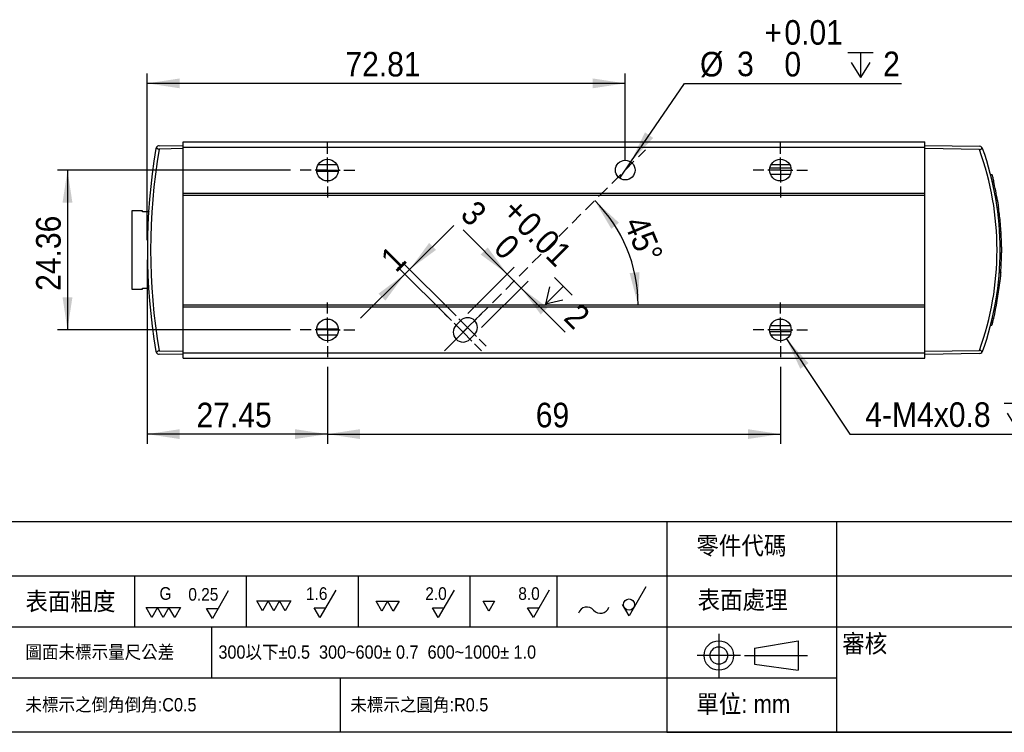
# Model space of a CAD drawing. Header units: millimetres. Extents: x 8 to 294, y 5 to 205.
# Tile 4 of 12: x 92 to 192, y 5 to 77. Entities that reach past the tile are written whole.
import ezdxf

# ---------------------------------------------------------------- set-up
doc = ezdxf.new("R2010")
doc.units = ezdxf.units.MM
doc.linetypes.add('HIDDEN', pattern=[1.905, 1.27, -0.635])
doc.layers.add('中心線', color=161, linetype='HIDDEN', lineweight=25)
for name, color, linetype in [('圖框文字', 7, 'Continuous'), ('圖框線條', 7, 'Continuous'), ('尺寸線', 5, 'Continuous')]:
    doc.layers.add(name, color=color, linetype=linetype)
doc.styles.add('SLDTEXTSTYLE0', font='GOTHIC.TTF', dxfattribs={"width": 0.913})
doc.styles.add('SLDTEXTSTYLE1', font='GOTHIC.TTF', dxfattribs={"width": 0.913, "bigfont": 'bigfont'})
doc.dimstyles.new('SLDDIMSTYLE0', dxfattribs={"dimtxt": 2.5, "dimasz": 3.302, "dimexe": 0, "dimexo": 0.0625, "dimtad": 1, "dimdec": 0, "dimlfac": 1.5, "dimrnd": 1e-09, "dimzin": 12, "dimdsep": 46, "dimtxsty": 'SLDTEXTSTYLE0', "dimsah": 1, "dimcen": 0.09, "dimadec": 0, "dimazin": 3, "dimtfac": 1, "dimtdec": 3, "dimtmove": 0, "dimatfit": 0, "dimfxl": 1, "dimfrac": 2, "dimtolj": 1, "dimtzin": 12, "dimarcsym": 0})
doc.dimstyles.new('SLDDIMSTYLE1', dxfattribs={"dimtxt": 2.5, "dimasz": 3.302, "dimexe": 0, "dimexo": 0.0625, "dimtad": 1, "dimdec": 0, "dimlfac": 1.5, "dimrnd": 1e-09, "dimzin": 12, "dimdsep": 46, "dimtxsty": 'SLDTEXTSTYLE0', "dimsah": 1, "dimcen": 0.09, "dimadec": 0, "dimazin": 3, "dimtfac": 1, "dimtdec": 3, "dimtofl": 0, "dimtmove": 0, "dimatfit": 3, "dimfxl": 1, "dimfrac": 2, "dimtolj": 1, "dimtzin": 12, "dimarcsym": 0})
doc.dimstyles.new('SLDDIMSTYLE2', dxfattribs={"dimtxt": 2.5, "dimasz": 3.302, "dimexe": 0, "dimexo": 0.0625, "dimtad": 1, "dimdec": 0, "dimlfac": 1.5, "dimrnd": 1e-09, "dimzin": 12, "dimdsep": 46, "dimtxsty": 'SLDTEXTSTYLE0', "dimsah": 1, "dimcen": 0.09, "dimadec": 0, "dimazin": 3, "dimtol": 1, "dimtp": 0.01, "dimtfac": 1, "dimtmove": 0, "dimatfit": 0, "dimfxl": 1, "dimfrac": 2, "dimtolj": 1, "dimarcsym": 0})
doc.dimstyles.new('SLDDIMSTYLE4', dxfattribs={"dimtxt": 2.5, "dimasz": 3.302, "dimexe": 0, "dimexo": 0.0625, "dimtad": 0, "dimtih": 1, "dimtoh": 1, "dimdec": 0, "dimlfac": 1.5, "dimrnd": 1e-09, "dimzin": 12, "dimdsep": 46, "dimtxsty": 'SLDTEXTSTYLE0', "dimsah": 1, "dimcen": 0, "dimadec": 0, "dimazin": 3, "dimtfac": 1, "dimtdec": 3, "dimtofl": 0, "dimtmove": 0, "dimatfit": 3, "dimfxl": 1, "dimfrac": 2, "dimtolj": 1, "dimtzin": 12, "dimarcsym": 0})
doc.dimstyles.new('SLDDIMSTYLE6', dxfattribs={"dimtxt": 2.5, "dimasz": 3.302, "dimexe": 0, "dimexo": 0.0625, "dimtad": 1, "dimdec": 4, "dimlfac": 1.5, "dimzin": 12, "dimdsep": 46, "dimtxsty": 'SLDTEXTSTYLE0', "dimsah": 1, "dimcen": 0.09, "dimadec": 0, "dimazin": 3, "dimtfac": 1, "dimtdec": 3, "dimtofl": 0, "dimtmove": 0, "dimatfit": 3, "dimfxl": 1, "dimfrac": 2, "dimtolj": 1, "dimtzin": 12, "dimarcsym": 0})
doc.dimstyles.new('SLDDIMSTYLE7', dxfattribs={"dimtxt": 2.5, "dimasz": 3.302, "dimexe": 0, "dimexo": 0.0625, "dimtad": 0, "dimtih": 1, "dimtoh": 1, "dimdec": 0, "dimlfac": 1.5, "dimrnd": 1e-09, "dimzin": 12, "dimdsep": 46, "dimtxsty": 'SLDTEXTSTYLE0', "dimblk1": 'NONE', "dimsah": 1, "dimcen": 0, "dimadec": 0, "dimazin": 3, "dimtol": 1, "dimtp": 0.01, "dimtfac": 1, "dimtmove": 0, "dimatfit": 3, "dimldrblk": 'NONE', "dimfxl": 1, "dimfrac": 2, "dimtolj": 1, "dimarcsym": 0})

# ---------------------------------------------------------------- blocks, each defined once
blk = doc.blocks.new('_D_20')
at = {"layer": '尺寸線', "transparency": 16777216}
for p, q in [((119.19, 62.14), (95.54, 62.14)), ((96.54, 62.14), (96.54, 45.91)), ((119.19, 45.91), (95.54, 45.91))]:
    blk.add_line(p, q, dxfattribs=at)
for points in [[(96.54, 62.14), (96.04, 58.84), (97.04, 58.84)], [(96.54, 45.91), (97.04, 49.21), (96.04, 49.21)]]:
    blk.add_solid(points, dxfattribs=at)
at = {"layer": '尺寸線', "transparency": 16777216, "insert": (93.35, 49.87), "char_height": 2.5, "attachment_point": 1, "rotation": 90, "style": 'SLDTEXTSTYLE0'}
blk.add_mtext('24.36', dxfattribs=at)
blk = doc.blocks.new('_D_21')
at = {"layer": '尺寸線', "transparency": 16777216}
for p, q in [((104.65, 53.02), (104.65, 34.31)), ((122.95, 42.14), (122.95, 34.31)), ((122.95, 35.31), (104.65, 35.31))]:
    blk.add_line(p, q, dxfattribs=at)
for points in [[(104.65, 35.31), (107.95, 34.81), (107.95, 35.81)], [(122.95, 35.31), (119.65, 35.81), (119.65, 34.81)]]:
    blk.add_solid(points, dxfattribs=at)
at = {"layer": '尺寸線', "transparency": 16777216, "insert": (109.65, 38.5), "char_height": 2.5, "attachment_point": 1, "style": 'SLDTEXTSTYLE0'}
blk.add_mtext('27.45', dxfattribs=at)
blk = doc.blocks.new('_D_22')
at = {"layer": '尺寸線', "transparency": 16777216}
for p, q in [((122.95, 42.14), (122.95, 34.31)), ((168.95, 42.14), (168.95, 34.31)), ((122.95, 35.31), (168.95, 35.31))]:
    blk.add_line(p, q, dxfattribs=at)
for points in [[(122.95, 35.31), (126.25, 34.81), (126.25, 35.81)], [(168.95, 35.31), (165.65, 35.81), (165.65, 34.81)]]:
    blk.add_solid(points, dxfattribs=at)
at = {"layer": '尺寸線', "transparency": 16777216, "insert": (144.11, 38.5), "char_height": 2.5, "attachment_point": 1, "style": 'SLDTEXTSTYLE0'}
blk.add_mtext('69', dxfattribs=at)
blk = doc.blocks.new('_D_23')
at = {"layer": '尺寸線', "transparency": 16777216}
for p, q in [((104.65, 55.02), (104.65, 71.96)), ((153.19, 63.14), (153.19, 71.96)), ((153.19, 70.96), (104.65, 70.96))]:
    blk.add_line(p, q, dxfattribs=at)
for points in [[(104.65, 70.96), (107.95, 70.46), (107.95, 71.46)], [(153.19, 70.96), (149.89, 71.46), (149.89, 70.46)]]:
    blk.add_solid(points, dxfattribs=at)
at = {"layer": '尺寸線', "transparency": 16777216, "insert": (124.77, 74.16), "char_height": 2.5, "attachment_point": 1, "style": 'SLDTEXTSTYLE0'}
blk.add_mtext('72.81', dxfattribs=at)
blk = doc.blocks.new('SW_SYMBOL_HOLE_DEPTH')
at = {"layer": '尺寸線', "color": 0}
for p, q in [((0, 875), (800, 875)), ((400, 875), (400, 75)), ((100, 555), (400, 75)), ((700, 555), (400, 75))]:
    blk.add_line(p, q, dxfattribs=at)
blk = doc.blocks.new('_D_24')
at = {"layer": '尺寸線', "transparency": 16777216}
for p, q in [((169.56, 44.99), (176, 35.31)), ((176, 35.31), (197.09, 35.31))]:
    blk.add_line(p, q, dxfattribs=at)
blk.add_solid([(169.56, 44.99), (170.97, 41.96), (171.81, 42.52)], dxfattribs=at)
at = {"layer": '尺寸線', "transparency": 16777216, "xscale": 0.003193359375, "yscale": 0.003193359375, "zscale": 0.003193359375}
blk.add_blockref('SW_SYMBOL_HOLE_DEPTH', (191.67, 35.65), dxfattribs=at)
at = {"layer": '尺寸線', "transparency": 16777216, "char_height": 2.5, "attachment_point": 1, "style": 'SLDTEXTSTYLE0'}
for s, insert in [('4-M4x0.8', (177.58, 38.54)), ('7', (195.24, 38.54))]:
    blk.add_mtext(s, dxfattribs=dict(at, insert=insert))
blk = doc.blocks.new('_D_25')
at = {"layer": '尺寸線', "transparency": 16777216}
blk.add_arc((139.49, 48.44), 15.01, 0, 45, dxfattribs=at)
for points in [[(150.1, 59.05), (151.78, 56.17), (152.56, 56.79)], [(154.5, 48.44), (154.64, 51.78), (153.64, 51.67)]]:
    blk.add_solid(points, dxfattribs=at)
at = {"layer": '尺寸線', "transparency": 16777216, "insert": (155.34, 57.73), "char_height": 2.5, "attachment_point": 1, "rotation": 292.5, "style": 'SLDTEXTSTYLE0'}
blk.add_mtext('45°', dxfattribs=at)
blk = doc.blocks.new('_D_26')
at = {"layer": '尺寸線', "transparency": 16777216}
for p, q in [((153.75, 62.97), (159.21, 70.96)), ((159.21, 70.96), (181.24, 70.96)), ((152.63, 61.32), (153.75, 62.97))]:
    blk.add_line(p, q, dxfattribs=at)
blk.add_solid([(153.75, 62.97), (156.03, 65.42), (155.2, 65.98)], dxfattribs=at)
at = {"layer": '尺寸線', "transparency": 16777216, "xscale": 0.003193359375, "yscale": 0.003193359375, "zscale": 0.003193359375}
blk.add_blockref('SW_SYMBOL_HOLE_DEPTH', (175.82, 71.31), dxfattribs=at)
at = {"layer": '尺寸線', "transparency": 16777216, "char_height": 2.5, "attachment_point": 1, "style": 'SLDTEXTSTYLE0'}
for s, insert in [('+', (167.33, 77.39)), ('0.01', (169.36, 77.39)), ('%%c', (160.79, 74.16)), ('3', (164.56, 74.19)), ('0', (169.36, 74.16)), ('2', (179.39, 74.19))]:
    blk.add_mtext(s, dxfattribs=dict(at, insert=insert))
blk = doc.blocks.new('_NONE')
blk = doc.blocks.new('_D_27')
at = {"layer": '尺寸線', "transparency": 16777216}
for p, q in [((131.29, 52.04), (135.78, 56.53)), ((135.3, 47.08), (130.11, 52.28)), ((135.77, 47.56), (130.58, 52.75)), ((131.29, 52.04), (130.81, 51.57)), ((130.81, 51.57), (126.32, 47.08))]:
    blk.add_line(p, q, dxfattribs=at)
for points in [[(131.29, 52.04), (133.97, 54.03), (133.27, 54.73)], [(130.81, 51.57), (128.13, 49.59), (128.83, 48.88)]]:
    blk.add_solid(points, dxfattribs=at)
at = {"layer": '尺寸線', "transparency": 16777216, "insert": (128.14, 53.41), "char_height": 2.5, "attachment_point": 1, "rotation": 45, "style": 'SLDTEXTSTYLE0'}
blk.add_mtext('1', dxfattribs=at)
blk = doc.blocks.new('_D_28')
at = {"layer": '尺寸線', "transparency": 16777216}
for p, q in [((141.21, 51.58), (136.72, 56.07)), ((137.19, 47.56), (141.92, 52.28)), ((141.21, 51.58), (142.62, 50.16)), ((138.6, 46.14), (143.33, 50.87)), ((142.62, 50.16), (147.11, 45.67))]:
    blk.add_line(p, q, dxfattribs=at)
for points in [[(141.21, 51.58), (139.23, 54.27), (138.52, 53.56)], [(142.62, 50.16), (144.61, 47.47), (145.31, 48.18)]]:
    blk.add_solid(points, dxfattribs=at)
at = {"layer": '尺寸線', "transparency": 16777216, "xscale": 0.003193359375, "yscale": 0.003193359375, "zscale": 0.003193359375, "rotation": 315.000000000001}
blk.add_blockref('SW_SYMBOL_HOLE_DEPTH', (144.02, 49.25), dxfattribs=at)
at = {"layer": '尺寸線', "transparency": 16777216, "char_height": 2.5, "attachment_point": 1, "rotation": 315, "style": 'SLDTEXTSTYLE0'}
for s, insert in [('3', (138.1, 59.25)), ('+', (142.32, 59.55)), ('0.01', (143.75, 58.12)), ('0', (141.46, 55.84)), ('2', (148.59, 48.77))]:
    blk.add_mtext(s, dxfattribs=dict(at, insert=insert))
blk = doc.blocks.new('SW_CENTERMARKSYMBOL_13')
at = {"layer": '中心線', "color": 0}
for p, q in [((0, 1.67), (0, 2.77)), ((0, 0), (0, 1.67)), ((-1.67, 0), (-2.77, 0)), ((0, 0), (-1.67, 0)), ((0, 0), (0, -1.67)), ((0, 0), (1.67, 0)), ((1.67, 0), (2.77, 0)), ((0, -1.67), (0, -2.77))]:
    blk.add_line(p, q, dxfattribs=at)
blk = doc.blocks.new('SW_CENTERMARKSYMBOL_14')
at = {"layer": '中心線', "color": 0}
for p, q in [((0, 1.67), (0, 2.77)), ((0, 0), (0, 1.67)), ((-1.67, 0), (-2.77, 0)), ((0, 0), (-1.67, 0)), ((0, 0), (0, -1.67)), ((0, 0), (1.67, 0)), ((1.67, 0), (2.77, 0)), ((0, -1.67), (0, -2.77))]:
    blk.add_line(p, q, dxfattribs=at)
blk = doc.blocks.new('SW_CENTERMARKSYMBOL_15')
at = {"layer": '中心線', "color": 0}
for p, q in [((0, 1.67), (0, 2.77)), ((0, 0), (0, 1.67)), ((-1.67, 0), (-2.77, 0)), ((0, 0), (-1.67, 0)), ((0, 0), (0, -1.67)), ((0, 0), (1.67, 0)), ((1.67, 0), (2.77, 0)), ((0, -1.67), (0, -2.77))]:
    blk.add_line(p, q, dxfattribs=at)
blk = doc.blocks.new('SW_CENTERMARKSYMBOL_16')
at = {"layer": '中心線', "color": 0}
for p, q in [((0, 1.67), (0, 2.77)), ((0, 0), (0, 1.67)), ((-1.67, 0), (-2.77, 0)), ((0, 0), (-1.67, 0)), ((0, 0), (0, -1.67)), ((0, 0), (1.67, 0)), ((1.67, 0), (2.77, 0)), ((0, -1.67), (0, -2.77))]:
    blk.add_line(p, q, dxfattribs=at)
blk = doc.blocks.new('SW_CENTERMARKSYMBOL_17')
at = {"layer": '中心線', "color": 0}
for p, q in [((1.18, 1.18), (18.07, 18.07)), ((-1.65, 0.71), (-2.36, 1.41)), ((-1.18, 1.18), (-1.89, 1.89)), ((0, 0), (-1.18, 1.18)), ((0, 0), (1.18, 1.18)), ((0.71, 0.71), (1.41, 1.41)), ((-0.47, -0.47), (-1.65, 0.71)), ((0, 0), (-1.18, -1.18)), ((-0.47, -0.47), (0.71, 0.71)), ((0, 0), (1.18, -1.18)), ((-0.47, -0.47), (-1.65, -1.65)), ((-0.47, -0.47), (0.71, -1.65)), ((-1.65, -1.65), (-2.36, -2.36)), ((-1.18, -1.18), (-1.89, -1.89)), ((0.71, -1.65), (1.41, -2.36)), ((1.18, -1.18), (1.89, -1.89))]:
    blk.add_line(p, q, dxfattribs=at)

msp = doc.modelspace()

# ---------------------------------------------------------------- linework, layer by layer
at = {"color": 7, "linetype": 'Continuous', "lineweight": 25}
for p, q in [((108.286262, 65.024519), (183.619594, 65.024519)), ((108.286262, 64.476397), (108.286262, 65.024519)), ((183.619594, 64.476397), (183.619594, 65.024519)), ((105.486696, 64.075624), (105.486706, 64.075673)), ((108.286262, 64.324468), (105.853895, 64.282012)), ((105.853915, 64.615395), (108.286262, 64.657853)), ((108.286262, 64.476397), (183.619594, 64.476397)), ((108.286262, 59.809731), (108.286262, 64.476397)), ((183.619594, 64.657853), (189.180932, 64.560779)), ((183.619594, 59.809731), (183.619594, 64.476397)), ((189.180968, 64.227395), (183.619594, 64.324468)), ((167.879683, 62.357853), (170.027209, 62.357853)), ((121.981273, 61.628078), (121.980926, 61.628078)), ((123.924926, 61.628078), (123.924236, 61.628078)), ((167.981272, 61.628078), (167.980924, 61.628078)), ((169.924924, 61.628078), (169.924237, 61.628078)), ((190.309276, 61.682294), (190.447625, 61.679879)), ((190.451199, 61.673647), (190.31341, 61.676052)), ((190.46977, 61.034459), (190.606767, 61.034406)), ((190.640386, 60.26801), (190.640427, 60.267815)), ((108.286262, 59.809731), (183.619594, 59.809731)), ((108.286262, 59.609731), (108.286262, 59.809731)), ((108.286262, 59.609731), (183.619594, 59.609731)), ((108.286262, 48.439308), (108.286262, 59.609731)), ((183.619594, 59.609731), (183.619594, 59.809731)), ((183.619594, 48.439308), (183.619594, 59.609731)), ((190.870964, 59.040552), (191.006106, 59.040697)), ((190.97457, 58.373764), (191.109995, 58.368741)), ((104.152928, 57.991186), (103.086258, 57.991186)), ((103.086258, 57.991186), (103.086258, 50.057852)), ((104.152928, 57.916391), (104.152928, 57.991186)), ((104.777207, 57.916391), (104.152928, 57.916391)), ((191.145706, 56.949255), (191.279544, 56.950393)), ((191.225926, 55.942012), (191.359616, 55.94052)), ((191.237675, 55.745376), (191.371333, 55.743371)), ((191.284059, 54.390975), (191.417368, 54.393777)), ((191.419593, 54.346553), (191.284794, 54.348906)), ((191.28478, 53.723951), (191.418119, 53.723898)), ((191.199883, 51.730714), (191.333604, 51.730858)), ((103.086258, 50.057852), (104.152928, 50.057852)), ((104.152928, 50.132647), (104.777207, 50.132647)), ((104.152928, 50.057852), (104.152928, 50.132647)), ((191.102304, 50.679751), (191.23609, 50.676538)), ((191.112412, 50.772675), (191.246744, 50.774899)), ((191.126092, 49.794182), (191.127307, 49.794203)), ((108.286262, 48.439308), (183.619594, 48.439308)), ((108.286262, 48.239307), (108.286262, 48.439308)), ((108.286262, 48.239307), (183.619594, 48.239307)), ((108.286262, 43.572641), (108.286262, 48.239307)), ((183.619594, 48.239307), (183.619594, 48.439308)), ((183.619594, 43.572641), (183.619594, 48.239307)), ((105.001296, 47.514546), (105.001291, 47.514618)), ((190.487151, 47.088592), (190.624461, 47.090334)), ((121.98093, 46.420961), (121.981616, 46.420961)), ((123.924583, 46.420961), (123.924931, 46.420961)), ((136.481524, 46.848783), (136.01012, 46.377379)), ((167.980931, 46.420961), (167.981617, 46.420961)), ((169.924582, 46.420961), (169.92493, 46.420961)), ((190.309276, 46.366745), (190.447625, 46.369159)), ((190.379279, 46.64189), (190.517505, 46.64521)), ((137.42433, 44.963165), (137.895738, 45.43457)), ((170.026171, 45.691186), (167.878645, 45.691186)), ((189.665645, 44.214773), (189.665619, 44.214697)), ((105.853895, 43.767027), (108.286262, 43.72457)), ((108.286262, 43.391186), (105.853915, 43.433643)), ((108.286262, 43.024519), (108.286262, 43.572641)), ((108.286262, 43.572641), (183.619594, 43.572641)), ((108.286262, 43.024519), (183.619594, 43.024519)), ((183.619594, 43.724671), (189.181005, 43.821746)), ((183.619594, 43.024519), (183.619594, 43.572641)), ((189.180932, 43.48826), (183.619594, 43.391186))]:
    msp.add_line(p, q, dxfattribs=at)
at = {"color": 8, "linetype": 'Continuous', "lineweight": 25}
for p, q in [((121.859332, 62.024519), (124.046519, 62.024519)), ((169.955826, 61.691186), (167.950028, 61.691186)), ((121.859332, 46.024519), (124.046519, 46.024519)), ((167.950028, 46.357853), (169.955826, 46.357853))]:
    msp.add_line(p, q, dxfattribs=at)
at = {"color": 7, "linetype": 'Continuous', "lineweight": 25, "flags": 128}
for points in [[(104.664659, 57.916391), (104.720707, 57.923444), (104.841193, 57.916391)], [(104.777684, 50.125154), (104.720707, 50.125594), (104.664659, 50.132647)]]:
    msp.add_lwpolyline(points, dxfattribs=at)
at = {"color": 7, "linetype": 'Continuous', "lineweight": 25}
for centre, radius in [((122.952927, 62.143064), 1.1), ((153.190017, 62.143064), 1), ((168.952927, 62.143064), 1.1), ((122.952927, 45.905974), 1.1), ((168.952927, 45.905974), 1.1)]:
    msp.add_circle(centre, radius, dxfattribs=at)
for centre, radius, start, end in [((165.652927, 54.024519), 61, 170.26559645, 189.73440355), ((165.64711, 54.024519), 60.666667, 170.26569403, 189.73430597), ((105.871375, 64.27565), 0.333333, 148.49798851, 170.27504131), ((105.859732, 64.282113), 0.333333, 91, 145.9772118), ((189.175114, 64.227496), 0.333333, 39.46884343, 89), ((160.792078, 54.024519), 30.166667, 340.231934, 19.76827233), ((160.78626, 54.024519), 30.5, 340.23152146, 19.76847854), ((160.78626, 54.024519), 30.633333, 9.42456824, 13.22831623), ((160.78626, 54.024519), 30.633333, 5.48083274, 8.15280212), ((160.78626, 54.024519), 30.633333, 3.58597762, 5.48083274), ((160.78626, 54.024519), 30.633333, 3.21658532, 3.58597762), ((160.78626, 54.024519), 30.633333, 0.69066672, 3.21658532), ((160.78626, 54.024519), 30.633333, 0.6023906, 0.69066672), ((160.78626, 54.024519), 30.633333, 355.70597802, 359.43771709), ((160.78626, 54.024519), 30.633333, 346.91709006, 353.72549039), ((160.78626, 54.024519), 30.633333, 353.72549039, 353.91053799), ((137.188629, 46.141677), 1, 315, 135), ((160.78626, 54.024519), 30.633333, 346.06083649, 346.91709006), ((136.717225, 45.670272), 1, 135, 315), ((160.78626, 54.024519), 30.633333, 345.52823178, 346.12273251), ((105.859732, 43.766925), 0.333333, 189.73440355, 214.0227882), ((105.859732, 43.766925), 0.333333, 214.0227882, 269), ((189.175114, 43.821542), 0.333333, 271, 320.52807986)]:
    msp.add_arc(centre, radius, start, end, dxfattribs=at)
for points, knots in [([(105.583459, 64.46862), (105.561541, 64.426999), (105.539284, 64.384733), (105.531317, 64.339168), (105.531196, 64.338473)], [0, 0, 0, 0, 0.9847602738, 1, 1, 1, 1]), ([(105.583459, 64.46862), (105.583825, 64.467374), (105.592981, 64.436205), (105.619646, 64.383044), (105.684274, 64.324162), (105.760133, 64.29024), (105.819128, 64.28174), (105.850389, 64.281984), (105.853895, 64.282012)], [0, 0, 0, 0, 0.01311407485, 0.3280906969, 0.5725731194, 0.77326514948, 0.97456626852, 1, 1, 1, 1]), ([(189.180968, 64.227395), (189.207138, 64.228511), (189.259569, 64.230746), (189.328752, 64.257122), (189.385977, 64.301518), (189.424661, 64.364112), (189.429796, 64.413811), (189.432438, 64.439383)], [0, 0, 0, 0, 0.1767418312, 0.3541122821, 0.5228033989, 0.7544627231, 1, 1, 1, 1]), ([(189.488803, 64.340237), (189.488563, 64.340901), (189.475736, 64.376402), (189.453882, 64.40819), (189.432438, 64.439383)], [0, 0, 0, 0, 0.0187137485, 1, 1, 1, 1]), ([(123.906637, 62.691186), (123.755595, 62.691186), (123.603172, 62.691186), (123.287263, 62.691186), (123.122734, 62.691186), (122.779235, 62.691186), (122.614785, 62.691186), (122.300185, 62.691186), (122.149065, 62.691186), (121.999217, 62.691186)], [0, 0, 0, 0, 0.25, 0.25, 0.5, 0.5, 0.75, 0.75, 1, 1, 1, 1]), ([(169.906637, 62.691186), (169.755595, 62.691186), (169.603172, 62.691186), (169.287263, 62.691186), (169.122734, 62.691186), (168.779235, 62.691186), (168.614785, 62.691186), (168.300185, 62.691186), (168.149065, 62.691186), (167.999217, 62.691186)], [0, 0, 0, 0, 0.25, 0.25, 0.5, 0.5, 0.75, 0.75, 1, 1, 1, 1]), ([(190.451074, 61.666502), (190.450627, 61.66824), (190.448976, 61.674646), (190.46417, 61.615705), (190.495728, 61.491574), (190.54091, 61.309855), (190.580165, 61.147266), (190.602264, 61.053508), (190.606767, 61.034406)], [0, 0, 0, 0, 0.0784670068, 0.2892736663, 0.5013759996, 0.7188226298, 0.9427153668, 1, 1, 1, 1]), ([(191.006106, 59.040697), (191.027137, 58.910954), (191.067917, 58.65938), (191.096192, 58.463571), (191.109885, 58.368745)], [0, 0, 0, 0, 0.5157243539, 1, 1, 1, 1]), ([(191.417977, 54.339237), (191.417959, 54.340974), (191.417893, 54.347313), (191.418532, 54.286029), (191.419441, 54.157232), (191.419773, 53.972348), (191.41901, 53.817998), (191.418219, 53.734523), (191.418119, 53.723898)], [0, 0, 0, 0, 0.0834324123, 0.3044783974, 0.5255374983, 0.7466344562, 0.9677499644, 1, 1, 1, 1]), ([(191.333604, 51.730858), (191.323527, 51.603227), (191.303304, 51.347112), (191.272946, 51.02703), (191.254707, 50.849752), (191.248245, 50.789002), (191.246744, 50.774899)], [0, 0, 0, 0, 0.30151083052, 0.60503981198, 0.90830908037, 1, 1, 1, 1]), ([(123.906637, 45.357853), (123.755595, 45.357853), (123.603172, 45.357853), (123.287263, 45.357853), (123.122734, 45.357853), (122.779235, 45.357853), (122.614785, 45.357853), (122.300185, 45.357853), (122.149065, 45.357853), (121.999217, 45.357853)], [0, 0, 0, 0, 0.25, 0.25, 0.5, 0.5, 0.75, 0.75, 1, 1, 1, 1]), ([(169.906637, 45.357853), (169.755595, 45.357853), (169.603172, 45.357853), (169.287263, 45.357853), (169.122734, 45.357853), (168.779235, 45.357853), (168.614785, 45.357853), (168.300185, 45.357853), (168.149065, 45.357853), (167.999217, 45.357853)], [0, 0, 0, 0, 0.25, 0.25, 0.5, 0.5, 0.75, 0.75, 1, 1, 1, 1]), ([(105.531196, 43.710565), (105.531317, 43.709871), (105.539284, 43.664305), (105.561541, 43.62204), (105.583459, 43.580418)], [0, 0, 0, 0, 0.0152397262, 1, 1, 1, 1]), ([(105.853895, 43.767027), (105.826635, 43.765588), (105.772125, 43.762711), (105.70021, 43.733321), (105.634671, 43.683229), (105.599188, 43.628616), (105.586569, 43.589946), (105.583459, 43.580418)], [0, 0, 0, 0, 0.1964835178, 0.3928900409, 0.5908336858, 0.8991844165, 1, 1, 1, 1]), ([(189.432426, 43.609642), (189.432421, 43.609937), (189.431876, 43.639554), (189.421732, 43.69212), (189.378037, 43.756274), (189.317159, 43.798228), (189.248925, 43.819672), (189.201785, 43.821112), (189.181005, 43.821746)], [0, 0, 0, 0, 0.0028301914, 0.2844305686, 0.5027727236, 0.6807693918, 0.8592830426, 1, 1, 1, 1]), ([(189.488803, 43.708802), (189.488563, 43.708137), (189.475734, 43.672631), (189.453875, 43.640839), (189.432426, 43.609642)], [0, 0, 0, 0, 0.0187108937, 1, 1, 1, 1])]:
    msp.add_open_spline(points, degree=3, knots=knots, dxfattribs=at)
at = {"layer": '圖框線條', "color": 133, "linetype": 'Continuous', "true_color": 0x71e1c5}
for p, q in [((7.68664, 26.426034), (288.178002, 26.426034)), ((291.909345, 5), (7.68664, 5))]:
    msp.add_line(p, q, dxfattribs=at)
at = {"layer": '圖框線條', "color": 60, "linetype": 'Continuous', "true_color": 0xbfff00}
for p, q in [((157.420817, 26.426034), (157.420817, 5)), ((174.699876, 20.896735), (174.699876, 26.426034)), ((7.68664, 20.896735), (288.178002, 20.896735)), ((103.357177, 20.896735), (103.357177, 15.713017)), ((114.707194, 20.896735), (114.707194, 15.713017)), ((126.057211, 20.896735), (126.057211, 15.713017)), ((137.407229, 20.896735), (137.407229, 15.713017)), ((146.263434, 20.896735), (146.263434, 15.713017)), ((157.420817, 20.896735), (157.420817, 5)), ((174.699876, 5), (174.699876, 20.896735)), ((7.68664, 15.713017), (157.420817, 15.713017)), ((111.175983, 15.713017), (111.175983, 10.529299)), ((157.420817, 15.713017), (226.537054, 15.713017)), ((7.68664, 10.529299), (157.420817, 10.529299)), ((124.231788, 10.529299), (124.231788, 5)), ((157.420817, 10.529299), (174.699876, 10.529299)), ((157.420817, 5), (288.178002, 5))]:
    msp.add_line(p, q, dxfattribs=at)
at = {"layer": '圖框線條', "color": 2, "linetype": 'Continuous', "true_color": 0xffff00}
for p, q in [((112.869505, 19.375652), (111.255535, 16.580175)), ((123.788308, 19.453485), (122.174339, 16.658008)), ((135.802871, 19.453485), (134.188901, 16.658008)), ((145.47878, 19.453485), (143.864811, 16.658008)), ((155.289325, 19.803052), (153.580696, 16.84362)), ((116.340388, 17.363086), (115.759811, 18.368674)), ((115.759811, 18.368674), (116.920964, 18.368674)), ((116.920964, 18.368674), (116.340388, 17.363086)), ((117.501541, 17.363086), (116.920964, 18.368674)), ((116.920964, 18.368674), (118.082117, 18.368674)), ((118.082117, 18.368674), (117.501541, 17.363086)), ((118.662693, 17.363086), (118.082117, 18.368674)), ((118.082117, 18.368674), (119.24327, 18.368674)), ((119.24327, 18.368674), (118.662693, 17.363086)), ((128.474641, 17.323253), (127.894064, 18.328841)), ((127.894064, 18.328841), (129.055217, 18.328841)), ((129.055217, 18.328841), (128.474641, 17.323253)), ((129.635793, 17.323253), (129.055217, 18.328841)), ((129.055217, 18.328841), (130.21637, 18.328841)), ((130.21637, 18.328841), (129.635793, 17.323253)), ((139.34361, 17.323253), (138.763034, 18.328841)), ((138.763034, 18.328841), (139.924187, 18.328841)), ((139.924187, 18.328841), (139.34361, 17.323253)), ((105.106267, 16.667974), (104.52569, 17.673562)), ((104.52569, 17.673562), (105.686843, 17.673562)), ((105.686843, 17.673562), (105.106267, 16.667974)), ((106.267419, 16.667974), (105.686843, 17.673562)), ((105.686843, 17.673562), (106.847996, 17.673562)), ((106.847996, 17.673562), (106.267419, 16.667974)), ((107.428572, 16.667974), (106.847996, 17.673562)), ((106.847996, 17.673562), (108.009149, 17.673562)), ((108.009149, 17.673562), (107.428572, 16.667974)), ((111.255535, 16.580175), (110.674959, 17.585763)), ((110.674959, 17.585763), (111.836112, 17.585763)), ((122.174339, 16.658008), (121.593763, 17.663596)), ((121.593763, 17.663596), (122.754915, 17.663596)), ((134.188901, 16.658008), (133.608325, 17.663596)), ((133.608325, 17.663596), (134.769478, 17.663596)), ((143.864811, 16.658008), (143.284234, 17.663596)), ((143.284234, 17.663596), (144.445387, 17.663596)), ((153.580696, 16.84362), (152.923044, 17.982706))]:
    msp.add_line(p, q, dxfattribs=at)
at = {"layer": '圖框線條', "color": 4, "linetype": 'Continuous', "true_color": 0x00ffff}
for p, q in [((162.704157, 14.995953), (162.704157, 10.613197)), ((164.895535, 12.804575), (160.512779, 12.804575)), ((165.296684, 12.804575), (171.722099, 12.804575))]:
    msp.add_line(p, q, dxfattribs=at)
at = {"layer": '圖框線條', "color": 7, "linetype": 'Continuous'}
for p, q in [((166.311223, 13.547757), (170.775196, 14.301985)), ((170.775196, 14.301985), (170.775196, 11.307166)), ((166.311223, 13.547757), (166.311223, 11.918234)), ((166.311223, 11.918234), (170.775196, 11.307166))]:
    msp.add_line(p, q, dxfattribs=at)
at = {"layer": '圖框線條', "color": 2, "linetype": 'Continuous', "true_color": 0xffff00}
msp.add_circle((153.580696, 17.982706), 0.569543, dxfattribs=at)
at = {"layer": '圖框線條', "color": 7, "linetype": 'Continuous'}
for radius in [1.497409, 0.886341]:
    msp.add_circle((162.704157, 12.804575), radius, dxfattribs=at)
at = {"layer": '圖框線條', "color": 2, "linetype": 'Continuous', "true_color": 0xffff00}
for centre, start, end in [((149.303656, 16.84362), 39.80557109, 162.57916455), ((150.670559, 17.982706), 219.80557109, 342.57916455)]:
    msp.add_arc(centre, 0.889655, start, end, dxfattribs=at)

# ---------------------------------------------------------------- block references
at = {"layer": '中心線'}
for name, p in [('SW_CENTERMARKSYMBOL_13', (122.952927, 62.143064)), ('SW_CENTERMARKSYMBOL_17', (137.188629, 46.141677)), ('SW_CENTERMARKSYMBOL_15', (168.952927, 62.143064)), ('SW_CENTERMARKSYMBOL_14', (122.952927, 45.905974)), ('SW_CENTERMARKSYMBOL_16', (168.952927, 45.905974))]:
    msp.add_blockref(name, p, dxfattribs=at)

# ---------------------------------------------------------------- texts
at = {"layer": '圖框文字', "attachment_point": 1}
for s, insert, char_height, style in [('零件代碼', (160.415569, 24.902311), 1.835626, 'SLDTEXTSTYLE1'), ('表面粗度', (92.27307, 19.229495), 1.835626, 'SLDTEXTSTYLE1'), ('G', (105.885718, 19.753519), 1.284938, 'SLDTEXTSTYLE0'), ('0.25', (108.814313, 19.665713), 1.2849382, 'SLDTEXTSTYLE0'), ('1.6', (120.765252, 19.743546), 1.2849382, 'SLDTEXTSTYLE0'), ('2.0', (132.884241, 19.743546), 1.2849382, 'SLDTEXTSTYLE0'), ('8.0', (142.332388, 19.743546), 1.2849382, 'SLDTEXTSTYLE0'), ('表面處理', (160.541028, 19.37299), 1.835626, 'SLDTEXTSTYLE1'), ('審核', (175.232215, 14.936114), 1.835626, 'SLDTEXTSTYLE1'), ('圖面未標示量尺公差', (92.267753, 13.836186), 1.3491851, 'SLDTEXTSTYLE1'), ('300以下±0.5  300~600± 0.7  600~1000± 1.0', (111.87305, 13.832821), 1.3491851, 'SLDTEXTSTYLE1'), ('單位: mm', (160.410874, 8.807661), 1.835626, 'SLDTEXTSTYLE1'), ('未標示之倒角倒角:C0.5', (92.267753, 8.479677), 1.3491851, 'SLDTEXTSTYLE1'), ('未標示之圓角:R0.5', (125.266348, 8.479677), 1.3491851, 'SLDTEXTSTYLE1')]:
    msp.add_mtext(s, dxfattribs=dict(at, insert=insert, char_height=char_height, style=style))

# ---------------------------------------------------------------- dimensions: what is measured, and where the dimension line sits
at = {"layer": '尺寸線'}
dim = msp.add_diameter_dim_2p(p1=(152.626537, 61.316935), p2=(153.753497, 62.969194), text='<>{\\fGDT;x}2', dimstyle='SLDDIMSTYLE7', dxfattribs=at)
dim.commit()
dim.dimension.update_dxf_attribs({"geometry": '_D_26', "text_midpoint": (171.016315, 74.195323), "dimtype": 163})
for base, p1, p2, picture, middle in [((104.652927, 70.962684), (153.190017, 62.143064), (104.652927, 54.024519), '_D_23', (128.921472, 70.962684)), ((104.652927, 35.307527), (122.952927, 43.139308), (104.652927, 54.024519), '_D_21', (113.802927, 35.307527)), ((168.952927, 35.307527), (122.952927, 43.139308), (168.952927, 43.139308), '_D_22', (145.952927, 35.307527))]:
    dim = msp.add_linear_dim(base=base, p1=p1, p2=p2, dimstyle='SLDDIMSTYLE1', dxfattribs=at)
    dim.commit()
    dim.dimension.update_dxf_attribs({"geometry": picture, "text_midpoint": middle, "dimtype": 160})
dim = msp.add_angular_dim_2l(base=(153.354114, 54.183561), line1=((155.253977, 64.207024), (135.303011, 44.256058)), line2=((183.619594, 48.439308), (108.28626, 48.439308)), dimstyle='SLDDIMSTYLE6', dxfattribs=at)
dim.commit()
dim.dimension.update_dxf_attribs({"geometry": '_D_25', "text_midpoint": (153.354114, 54.183561), "dimtype": 162})
for base, p1, p2, angle, dimstyle, picture, middle in [((96.544328, 45.905974), (120.18626, 62.143064), (120.18626, 45.905974), 90, 'SLDDIMSTYLE1', '_D_20', (96.544328, 54.024519)), ((130.814375, 51.573122), (136.481522, 46.848783), (136.010118, 46.377379), 45, 'SLDDIMSTYLE0', '_D_27', (131.050077, 51.808824))]:
    dim = msp.add_linear_dim(base=base, p1=p1, p2=p2, angle=angle, dimstyle=dimstyle, dxfattribs=at)
    dim.commit()
    dim.dimension.update_dxf_attribs({"geometry": picture, "text_midpoint": middle, "dimtype": 160})
dim = msp.add_linear_dim(base=(142.624222, 50.163055), p1=(136.481522, 46.848783), p2=(137.895736, 45.43457), angle=315, text='<>{\\fGDT;x}2', dimstyle='SLDDIMSTYLE2', dxfattribs=at)
dim.commit()
dim.dimension.update_dxf_attribs({"geometry": '_D_28', "text_midpoint": (141.714164, 51.073113), "dimtype": 160})
dim = msp.add_diameter_dim_2p(p1=(168.344134, 46.822146), p2=(169.56172, 44.989802), text='4-M4x0.8{\\fGDT;x}7', dimstyle='SLDDIMSTYLE4', override={"dimpost": '<>'}, dxfattribs=at)
dim.commit()
dim.dimension.update_dxf_attribs({"geometry": '_D_24', "text_midpoint": (187.33427, 37.310999), "dimtype": 163})

doc.saveas('drawing.dxf')
